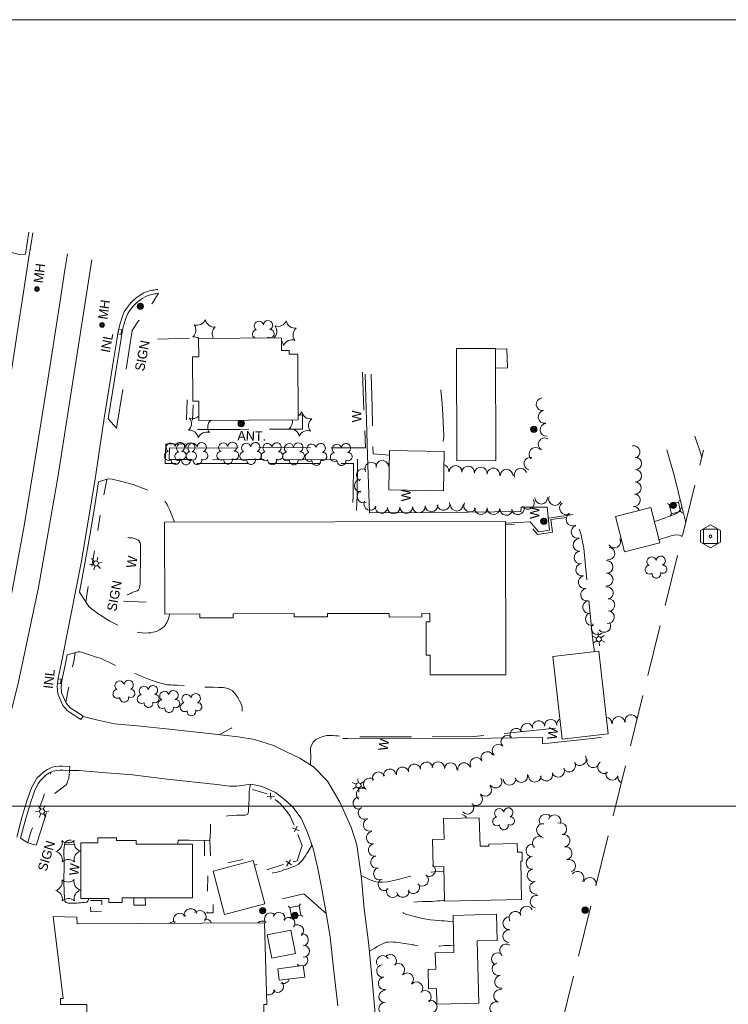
# Model space of a CAD drawing. Header units: feet. Extents: x 188217 to 190500, y 251500 to 253107.
# Tile 10 of 11: x 189518 to 189969, y 252374 to 253000. Entities that reach past the tile are written whole.
import ezdxf
from ezdxf.enums import TextEntityAlignment as Align

# ---------------------------------------------------------------- set-up
doc = ezdxf.new("R2010")
doc.units = ezdxf.units.FT
doc.header["$MEASUREMENT"] = 0
for name, pattern in [('DGN Style 3', [45.919657, 32.799755, -13.119902]), ('DGN Style 4', [52.512408, 26.239804, -13.119902, 0.0328, -13.119902]), ('DGN Style 5', [22.959828, 9.839926, -13.119902])]:
    doc.linetypes.add(name, pattern=pattern)
for name, color, linetype, lineweight in [('E_DRN_Grate', 151, 'Continuous', 0), ('E_DWY', 73, 'DGN Style 3', 0), ('E_LAND_Vegetation', 21, 'Continuous', 0), ('E_MAP_Control', 251, 'Continuous', 0), ('E_MAP_GridLines', 251, 'Continuous', 0), ('E_MAP_Limits', 21, 'DGN Style 3', 0), ('E_MISCPROP', 40, 'Continuous', 0), ('E_MISCPROP_HvyDash', 54, 'DGN Style 3', 13), ('E_MISCPROP_HvyLine', 54, 'Continuous', 13), ('E_MISCPROP_Railing', 40, 'Continuous', 0), ('E_PATH_Sidewalk', 73, 'DGN Style 5', 0), ('E_RDWY', 40, 'Continuous', 13), ('E_UTL_AboveGroundPipe', 40, 'DGN Style 4', 0)]:
    doc.layers.add(name, color=color, linetype=linetype, lineweight=lineweight)
doc.styles.add('Style-IGR_FONT_0', font='IGR_FONT_0.shx')

# ---------------------------------------------------------------- blocks, each defined once
blk = doc.blocks.new('TP')
at = {"layer": 'E_MAP_Control', "color": 161, "linetype": 'Continuous', "lineweight": 0, "flags": 128}
for points in [[(-6.41, 3.76), (-6.41, -3.63), (0.05, -7.35), (6.44, -3.69), (6.44, 3.64), (-0.08, 7.36)], [(-4.5, -4.5), (-4.5, 4.5), (4.5, 4.5), (4.5, -4.5)]]:
    blk.add_lwpolyline(points, close=True, dxfattribs=at)
at = {"layer": 'E_MAP_Control', "color": 161, "linetype": 'Continuous', "lineweight": 0}
blk.add_circle((0, 0), 0.871, dxfattribs=at)
blk = doc.blocks.new('WAL')
at = {"layer": 'E_MISCPROP_Railing', "color": 40, "linetype": 'Continuous', "lineweight": 0, "style": 'Style-IGR_FONT_0'}
blk.add_text('W', height=6, rotation=359.99993, dxfattribs=at).set_placement((-2.27, -0.34), align=Align.MIDDLE_LEFT)
blk = doc.blocks.new('WAL_5')
at = {"layer": 'E_MISCPROP_Railing', "color": 40, "linetype": 'Continuous', "lineweight": 0, "style": 'Style-IGR_FONT_0'}
blk.add_text('W', height=6, rotation=359.9999, dxfattribs=at).set_placement((-2.27, -0.34), align=Align.MIDDLE_LEFT)
blk = doc.blocks.new('WAL_6')
at = {"layer": 'E_MISCPROP_Railing', "color": 40, "linetype": 'Continuous', "lineweight": 0, "style": 'Style-IGR_FONT_0'}
blk.add_text('W', height=6, rotation=0.00002, dxfattribs=at).set_placement((-2.27, -0.34), align=Align.MIDDLE_LEFT)
blk = doc.blocks.new('LTP_1')
at = {"layer": 'E_MISCPROP', "color": 20, "linetype": 'Continuous', "lineweight": 0}
for p, q in [((-1.64, 0.07), (-4.24, 0.14)), ((-0.8, 1.43), (-2, 3.73)), ((0.9, 1.42), (2.27, 3.65)), ((-0.88, -1.42), (-2.24, -3.61)), ((0.76, -1.47), (2, -3.65)), ((1.64, -0.02), (4.16, -0.09))]:
    blk.add_line(p, q, dxfattribs=at)
blk.add_circle((0, 0), 1.64, dxfattribs=at)
blk = doc.blocks.new('SIGN_1')
at = {"layer": 'E_MISCPROP', "color": 20, "linetype": 'Continuous', "lineweight": 0, "style": 'Style-IGR_FONT_0'}
blk.add_text('SIGN', height=6, rotation=359.99993, dxfattribs=at).set_placement((-9.6, -0.01), align=Align.MIDDLE_LEFT)
blk = doc.blocks.new('INLT')
at = {"layer": 'E_MISCPROP_Railing', "color": 40, "linetype": 'Continuous', "lineweight": 0, "flags": 128}
blk.add_lwpolyline([(3, -2), (3, 0), (0, 0), (0, -2), (3, -2)], dxfattribs=at)
blk = doc.blocks.new('INL_5')
at = {"layer": 'E_MISCPROP_Railing', "color": 40, "linetype": 'Continuous', "lineweight": 0, "style": 'Style-IGR_FONT_0'}
blk.add_text('INL', height=6, rotation=359.99997, dxfattribs=at).set_placement((-5.74, -3.01))
blk = doc.blocks.new('LTP_2')
at = {"layer": 'E_MISCPROP', "color": 20, "linetype": 'Continuous', "lineweight": 0}
for p, q in [((-1.64, 0.07), (-4.24, 0.14)), ((-0.8, 1.43), (-2, 3.73)), ((0.9, 1.42), (2.27, 3.65)), ((-0.88, -1.42), (-2.24, -3.61)), ((0.76, -1.47), (2, -3.65)), ((1.64, -0.02), (4.16, -0.09))]:
    blk.add_line(p, q, dxfattribs=at)
blk.add_circle((0, 0), 1.64, dxfattribs=at)
blk = doc.blocks.new('SIGN_2')
at = {"layer": 'E_MISCPROP', "color": 20, "linetype": 'Continuous', "lineweight": 0, "style": 'Style-IGR_FONT_0'}
blk.add_text('SIGN', height=6, rotation=359.99997, dxfattribs=at).set_placement((-9.6, -0.01), align=Align.MIDDLE_LEFT)
blk = doc.blocks.new('MHO_4')
at = {"layer": 'E_DRN_Grate', "color": 20, "linetype": 'Continuous', "lineweight": 0}
for centre, radius in [((0.06, 0.01), 1.5), ((0.07, 0.01), 1.22), ((0.06, 0), 0.968), ((0.03, -0.01), 0.605)]:
    blk.add_circle(centre, radius, dxfattribs=at)
blk = doc.blocks.new('MHT_4')
at = {"layer": 'E_DRN_Grate', "color": 20, "linetype": 'Continuous', "lineweight": 0, "style": 'Style-IGR_FONT_0'}
blk.add_text('MH', height=6, rotation=359.99987, dxfattribs=at).set_placement((-0.08, -3.13), align=Align.CENTER)
blk = doc.blocks.new('MHO_5')
at = {"layer": 'E_DRN_Grate', "color": 20, "linetype": 'Continuous', "lineweight": 0}
for centre, radius in [((0.06, 0.01), 1.5), ((0.07, 0.01), 1.22), ((0.06, 0), 0.968), ((0.03, -0.01), 0.605)]:
    blk.add_circle(centre, radius, dxfattribs=at)
blk = doc.blocks.new('MHT_5')
at = {"layer": 'E_DRN_Grate', "color": 20, "linetype": 'Continuous', "lineweight": 0, "style": 'Style-IGR_FONT_0'}
blk.add_text('MH', height=6, rotation=0.00007, dxfattribs=at).set_placement((-0.08, -3.13), align=Align.CENTER)
blk = doc.blocks.new('INL_6')
at = {"layer": 'E_MISCPROP_Railing', "color": 40, "linetype": 'Continuous', "lineweight": 0, "style": 'Style-IGR_FONT_0'}
blk.add_text('INL', height=6, rotation=0.00004, dxfattribs=at).set_placement((-5.74, -3.01))
blk = doc.blocks.new('POLE_1')
at = {"layer": 'E_MISCPROP', "color": 20, "linetype": 'Continuous', "lineweight": 0}
for centre, radius in [((-0.01, 0.02), 2.02), ((-0.01, 0.03), 1.52), ((0, -0.01), 1.01), ((0, 0), 0.502)]:
    blk.add_circle(centre, radius, dxfattribs=at)
blk = doc.blocks.new('PED')
at = {"layer": 'E_UTL_AboveGroundPipe', "color": 101, "linetype": 'Continuous', "lineweight": 13}
for p, q in [((-3.12, 2.9), (-4.17, 3.96)), ((2.88, 2.9), (3.94, 3.96)), ((-4.18, -4.16), (-3.12, -3.1)), ((3.94, -4.16), (2.89, -3.1))]:
    blk.add_line(p, q, dxfattribs=at)
at = {"layer": 'E_UTL_AboveGroundPipe', "color": 101, "linetype": 'Continuous', "lineweight": 13, "flags": 128}
blk.add_lwpolyline([(-3.12, -3.1), (2.89, -3.1), (2.88, 2.9), (-3.12, 2.9)], close=True, dxfattribs=at)
blk = doc.blocks.new('POLE_2')
at = {"layer": 'E_MISCPROP', "color": 20, "linetype": 'Continuous', "lineweight": 0}
for centre, radius in [((-0.01, 0.02), 2.02), ((-0.01, 0.03), 1.52), ((0, -0.01), 1.01), ((0, 0), 0.502)]:
    blk.add_circle(centre, radius, dxfattribs=at)
blk = doc.blocks.new('LTP_3')
at = {"layer": 'E_MISCPROP', "color": 20, "linetype": 'Continuous', "lineweight": 0}
for p, q in [((-1.64, 0.07), (-4.24, 0.14)), ((-0.8, 1.43), (-2, 3.73)), ((0.9, 1.42), (2.27, 3.65)), ((-0.88, -1.42), (-2.24, -3.61)), ((0.76, -1.47), (2, -3.65)), ((1.64, -0.02), (4.16, -0.09))]:
    blk.add_line(p, q, dxfattribs=at)
blk.add_circle((0, 0), 1.64, dxfattribs=at)
blk = doc.blocks.new('POLE_3')
at = {"layer": 'E_MISCPROP', "color": 20, "linetype": 'Continuous', "lineweight": 0}
for centre, radius in [((-0.01, 0.02), 2.02), ((-0.01, 0.03), 1.52), ((0, -0.01), 1.01), ((0, 0), 0.502)]:
    blk.add_circle(centre, radius, dxfattribs=at)
blk = doc.blocks.new('ANT')
at = {"layer": 'E_MISCPROP', "color": 20, "linetype": 'Continuous', "lineweight": 0, "style": 'Style-IGR_FONT_0'}
blk.add_text('ANT.', height=6, rotation=359.99988, dxfattribs=at).set_placement((0.55, 2.61), align=Align.MIDDLE_LEFT)
blk = doc.blocks.new('POLE_4')
at = {"layer": 'E_MISCPROP', "color": 20, "linetype": 'Continuous', "lineweight": 0}
for centre, radius in [((-0.01, 0.02), 2.02), ((-0.01, 0.03), 1.52), ((0, -0.01), 1.01), ((0, 0), 0.502)]:
    blk.add_circle(centre, radius, dxfattribs=at)
blk = doc.blocks.new('PINEL')
at = {"layer": 'E_LAND_Vegetation', "color": 93, "linetype": 'Continuous', "lineweight": 0}
for centre, start, end in [((-8.14, 7.32), 275.21128, 0.97619), ((2.26, 10.71), 215.21128, 300.97619), ((-10.4, -3.39), 335.21128, 60.97619), ((10.41, 3.41), 155.21129, 240.9762), ((-2.25, -10.7), 35.21129, 120.9762), ((8.15, -7.3), 95.21129, 180.9762)]:
    blk.add_arc(centre, 5.72, start, end, dxfattribs=at)
blk = doc.blocks.new('TREE_1')
at = {"layer": 'E_LAND_Vegetation', "color": 93, "linetype": 'Continuous', "lineweight": 0}
for centre, radius, start, end in [((-1.47, 4.28), 2.78, 1.39453, 209.16753), ((-4.47, 0.2), 2.78, 78.07155, 279.08259), ((3.57, 2.42), 2.97, 278.42364, 139.65753), ((-2.01, -4.2), 2.61, 140.77969, 358.7123), ((3.46, -3.43), 2.97, 196.07446, 79.04773)]:
    blk.add_arc(centre, radius, start, end, dxfattribs=at)

msp = doc.modelspace()

# ---------------------------------------------------------------- linework, layer by layer
at = {"layer": 'E_DWY', "color": 51, "linetype": 'DGN Style 3', "lineweight": 0, "flags": 128}
for points in [[(189521.96, 252850.89), (189517.69, 252850.78), (189516.41, 252851.08), (189514.61, 252851.56), (189512.18, 252852.35), (189510.51, 252852.95), (189508.91, 252853.65), (189507.25, 252854.31), (189505.75, 252855), (189504.24, 252855.68), (189502.89, 252856.26), (189500.75, 252857.39), (189499.33, 252858.21), (189498.28, 252859.02), (189497.49, 252859.53), (189497.4, 252859.57), (189496.83, 252860.03), (189495.93, 252861), (189495.37, 252861.92), (189494.96, 252862.93), (189494.64, 252864.04), (189494.46, 252864.89), (189494.35, 252865.79), (189494.34, 252865.99)], [(189574.57, 252746.27), (189579.9, 252740.41), (189584, 252765.35), (189589.79, 252802.38), (189590.21, 252802.98), (189591.18, 252804.36), (189592.24, 252805.92), (189593.35, 252807.64), (189594.61, 252809.4), (189595.83, 252811.04), (189596.72, 252812.12), (189597.85, 252813.63), (189598.98, 252815.25), (189600.07, 252816.85), (189600.99, 252818.01), (189602.95, 252820.1), (189606.53, 252826.06)], [(189624.57, 252727.66), (189665.4, 252727.92), (189710.33, 252727.85), (189738.28, 252727.76), (189736.3, 252775.92)], [(189742.01, 252774.56), (189742.57, 252753.96), (189743.15, 252723.91), (189753.53, 252723.24)], [(189786.3, 252764.62), (189787.08, 252755.78), (189787.55, 252748.73), (189788.2, 252735.51), (189786.79, 252725.5)], [(189695.41, 252748.47), (189698.25, 252748.69), (189698.25, 252739.69), (189658.58, 252739.55), (189628.38, 252739.51), (189628.35, 252745.4), (189624.43, 252745.38), (189624.85, 252758.22)], [(189624.63, 252730.05), (189611.2, 252730.39), (189610.96, 252717.86), (189635.18, 252717.75), (189663.5, 252717.87), (189692.36, 252717.78), (189730.73, 252717.92), (189730.45, 252697.57), (189729.8, 252680.82)], [(189624.57, 252727.56), (189613.65, 252727.83), (189613.51, 252720.35), (189635.18, 252720.25), (189663.5, 252720.37), (189692.36, 252720.28), (189733.26, 252720.43), (189732.95, 252697.5), (189732.3, 252680.83)], [(189568.51, 252706.24), (189574.55, 252708.09), (189577.09, 252707.86), (189582.5, 252706.57), (189590.51, 252704.44), (189602.3, 252700.01), (189605.52, 252698.81), (189606.91, 252698.04), (189607.79, 252697.35), (189609.31, 252695.96), (189609.89, 252695.2), (189612.21, 252691.68), (189612.67, 252690.8), (189613.3, 252689.54), (189613.89, 252688.09), (189614.97, 252685.38), (189616.83, 252680.55)], [(189939.59, 252690.57), (189939.32, 252689.94), (189938.58, 252688.69), (189937.61, 252687.42), (189936.35, 252686.23), (189935.16, 252685.57), (189933.14, 252684.82), (189931.33, 252684.12), (189929.11, 252683.25), (189927, 252682.61), (189924.49, 252681.69), (189922.02, 252680.97)], [(189884.04, 252598.21), (189883.1, 252603.82), (189882.58, 252609.38), (189879.49, 252638.15), (189877.23, 252663.97), (189875.97, 252670.17), (189875.41, 252672.4), (189874.54, 252674.95), (189873.9, 252676.85), (189873.46, 252678.13), (189873.02, 252679.39), (189872.53, 252680.53), (189872.12, 252681.29), (189871.71, 252682.2), (189870.87, 252684.12), (189856.12, 252682.22), (189857.26, 252674.1), (189847.7, 252672.8), (189842.32, 252679.39), (189827.27, 252678.94)], [(189939.8, 252671.43), (189939.15, 252671.77), (189937.81, 252672.3), (189936.22, 252672.43), (189934.57, 252672.2), (189932.84, 252671.85), (189931.3, 252671.5), (189929.62, 252670.9), (189927.84, 252670.28), (189926.44, 252669.86), (189925.05, 252669.28)], [(189556.34, 252636.06), (189562.41, 252626.97), (189564.11, 252625.53), (189566.28, 252623.72), (189568.07, 252622.53), (189570.06, 252621.2), (189572.38, 252619.7), (189575.6, 252617.69), (189580.92, 252615.03), (189586.22, 252612.72), (189589.23, 252611.68), (189591.62, 252610.92), (189594.09, 252610.44), (189596.33, 252610.11), (189598.1, 252610.02), (189600, 252610.13), (189601.73, 252610.26), (189603.31, 252610.58), (189605.26, 252611.07), (189607.27, 252612.05), (189608.99, 252613.23), (189610.36, 252614.47), (189610.82, 252615.02), (189611.93, 252616.83), (189612.8, 252618.72), (189613.15, 252619.85), (189613.62, 252621.67), (189613.73, 252622.15)], [(189548.49, 252596.16), (189555.58, 252598.21), (189556.59, 252598.11), (189557.58, 252597.88), (189559.55, 252597.23), (189561.44, 252596.54), (189563.95, 252595.73), (189566.28, 252595.03), (189568.08, 252594.47), (189570.19, 252593.77), (189572.53, 252592.68), (189574.58, 252591.69), (189578.04, 252589.96), (189580.11, 252589.12), (189582.83, 252587.72), (189585.97, 252586.45), (189589.3, 252585.26), (189592.38, 252584.06), (189596.11, 252582.47), (189600.32, 252580.71), (189603.79, 252579.38), (189606.42, 252578.57), (189609.83, 252577.72), (189612.28, 252577.21), (189614.79, 252577.05), (189615.87, 252577.01), (189618.51, 252576.84), (189623.22, 252576.7), (189626.56, 252576.51), (189630.33, 252576.07), (189634.59, 252575.63), (189637.85, 252575.6), (189641.55, 252575.64), (189644.95, 252575.53), (189647.71, 252575.39), (189651.01, 252574.72), (189653.52, 252573.44), (189655.62, 252571.12), (189657.03, 252569.11), (189658.23, 252567.01), (189659.27, 252564.95), (189659.77, 252563.15), (189659.92, 252561.44), (189659.71, 252559.27), (189659.27, 252556.91), (189658.88, 252555.81), (189658.41, 252554.9), (189657.77, 252553.75), (189657.1, 252552.81), (189656.53, 252552.14), (189655.8, 252551.38), (189655.21, 252550.91), (189654.29, 252550.35), (189653.09, 252549.68), (189652.4, 252549.27), (189645.29, 252545.42)], [(189703.38, 252526.12), (189703.63, 252532.49), (189703.42, 252534.76), (189703.42, 252537.1), (189704.06, 252539.19), (189704.97, 252540.62), (189706.78, 252542.33), (189709.07, 252543.45), (189711.17, 252544.35), (189713.67, 252544.89), (189715.53, 252544.92), (189717.57, 252544.83), (189719.21, 252544.67), (189720.6, 252544.65), (189722.09, 252544.52), (189724.15, 252544.42), (189725.75, 252544.23), (189727.15, 252544.16), (189728.89, 252544.02), (189730.92, 252544.05), (189732.64, 252544.13), (189734.87, 252544.11), (189736.16, 252544.12), (189779.98, 252544.15), (189807.12, 252544.25), (189862.65, 252549.92)], [(189518.83, 252479.69), (189523.59, 252476.75), (189528.9, 252475.21), (189531.84, 252484.3), (189535.6, 252496.44), (189540.8, 252508.31), (189547.9, 252513.6), (189548.28, 252514.17), (189548.76, 252515.42), (189549.06, 252516.24), (189549.39, 252517.19), (189549.49, 252517.76), (189549.69, 252518.73), (189549.8, 252519.28), (189549.94, 252522.62)], [(189665.25, 252513.88), (189664.71, 252511.76), (189664.39, 252509.25), (189664.37, 252507.06), (189664.25, 252504.27), (189664.13, 252501.73), (189663.89, 252499), (189663.8, 252497.11), (189663.72, 252495.6), (189663.18, 252494.7), (189661.76, 252494.3), (189659.11, 252494.29), (189656.36, 252494.29), (189653.62, 252494.04), (189650.75, 252493.74), (189648.16, 252493.42), (189645.11, 252492.94), (189642.72, 252492.34), (189641.23, 252491.88), (189639.95, 252491.27), (189639.72, 252490.76), (189639.68, 252489.42), (189639.74, 252487.59), (189639.78, 252485.28), (189639.71, 252482.99), (189639.55, 252481.44), (189639.31, 252478.23), (189626.1, 252478.39), (189619.14, 252478.31), (189618.94, 252475.78)], [(189704.3, 252475.3), (189701.78, 252471.2), (189701.01, 252469.89), (189700.03, 252468.31), (189699.1, 252466.91), (189698.13, 252465.69), (189697.1, 252464.56), (189695.64, 252463.22), (189693.36, 252461.91), (189690.84, 252460.94), (189688.85, 252460.15), (189686.75, 252459.63), (189685.14, 252458.92), (189683.51, 252458.38), (189681.25, 252457.91), (189679.41, 252457.51), (189677.36, 252457.04), (189675.16, 252456.53), (189673.63, 252456.17), (189671.22, 252455.56), (189669.71, 252455.06)], [(189735.59, 252455.67), (189738.2, 252454.6), (189739.8, 252453.77), (189742.27, 252452.74), (189744.91, 252451.93), (189747.36, 252451.6), (189749.37, 252451.61), (189752.19, 252451.84), (189754.5, 252452.35), (189757.26, 252452.95), (189759.98, 252453.67), (189762.82, 252454.48), (189780.31, 252458.08), (189782.05, 252458.24), (189785.33, 252458.4), (189788.16, 252458.64)], [(189713.21, 252431.79), (189710.23, 252434.21), (189707.56, 252436.83), (189704.14, 252439.81), (189701.97, 252441.76), (189699.11, 252444.3), (189690.75, 252442.37), (189681.8, 252440.17), (189674.17, 252438.24)], [(189794.06, 252426.72), (189790.54, 252426.83), (189788.46, 252427), (189786.62, 252427.04), (189784.59, 252427.28), (189782.14, 252427.51), (189779.75, 252427.71), (189776.99, 252428.08), (189772.72, 252429.07), (189768.68, 252430.02), (189765.73, 252430.8), (189764.3, 252431.21), (189762.42, 252431.98), (189761.21, 252433.14), (189760.67, 252434.73), (189760.89, 252436.08), (189762.06, 252437.34), (189764.03, 252438.31), (189765.86, 252438.62), (189768.33, 252438.79), (189771.43, 252439.09), (189774.57, 252439.28), (189777.36, 252439.37), (189780.7, 252439.45), (189784.02, 252439.74), (189785.72, 252439.87), (189787.58, 252439.96), (189788.6, 252440)], [(189740.74, 252407.81), (189744.25, 252409.7), (189745.79, 252410.72), (189748.2, 252412.09), (189750.09, 252412.97), (189751.6, 252413.44), (189752.77, 252413.57), (189754.6, 252413.68), (189756.2, 252413.58), (189757.58, 252413.45), (189759.02, 252413.3), (189760.67, 252413.12), (189762.83, 252412.73), (189764.54, 252412.46), (189765.94, 252412.24), (189767.85, 252411.9), (189768.7, 252411.76), (189769.04, 252411.75), (189770.27, 252411.47), (189772.46, 252410.98), (189774.73, 252410.61), (189776.26, 252410.51), (189777.95, 252410.46), (189779.23, 252410.55), (189780.34, 252410.63), (189781.68, 252410.67), (189783.29, 252410.8), (189785.32, 252410.97), (189786.8, 252411.16), (189788.58, 252411.31), (189790.52, 252411.38), (189792.62, 252411.49), (189794.44, 252411.66)]]:
    msp.add_lwpolyline(points, dxfattribs=at)
at = {"layer": 'E_LAND_Vegetation', "color": 93, "linetype": 'Continuous', "lineweight": 0}
for centre, radius, start, end in [((189631.18, 252811.49), 5.72, 251.04119, 336.8061), ((189642.06, 252810.33), 5.72, 191.04119, 276.8061), ((189624.74, 252802.65), 5.72, 311.04118, 36.80609), ((189646.5, 252800.33), 5.72, 131.04119, 210.61482), ((189670.5, 252805.28), 2.97, 14.25352, 235.4874), ((189676.33, 252805.77), 2.97, 291.90433, 174.8776), ((189677.65, 252800.4), 2.61, 236.60957, 94.54218), ((189676.17, 252801.87), 5.72, 311.97748, 36.80609), ((189682.61, 252810.72), 5.72, 251.04119, 336.8061), ((189693.49, 252809.56), 5.72, 191.04119, 276.8061), ((189697.92, 252799.56), 5.72, 131.04119, 216.8061), ((189629.18, 252792.65), 5.72, 55.5749, 96.80609), ((189669.16, 252800.08), 2.78, 97.22441, 245.2327), ((189669.16, 252800.08), 2.78, 295.36987, 304.9974), ((189673.52, 252797.51), 2.78, 173.90142, 178.69488), ((189673.52, 252797.51), 2.78, 1.90769, 14.91247), ((189680.6, 252791.87), 5.72, 11.04118, 42.02528), ((189691.48, 252790.72), 5.72, 71.04118, 156.80609), ((189851, 252755.49), 4.08, 97.47851, 277.46319), ((189621.85, 252743.25), 5.72, 311.04118, 36.80609), ((189628.29, 252752.09), 5.72, 251.04119, 314.76071), ((189692.5, 252753.04), 5.72, 300.49786, 336.8061), ((189703.38, 252751.89), 5.72, 191.04119, 276.8061), ((189852.21, 252747.5), 4.08, 99.24167, 279.22635), ((189643.61, 252740.93), 5.72, 131.04119, 216.8061), ((189639.17, 252750.94), 5.72, 259.84531, 276.8061), ((189686.06, 252744.2), 5.72, 311.04118, 13.98504), ((189707.82, 252741.88), 5.72, 131.04119, 216.8061), ((189853.42, 252739.29), 4.08, 95.55473, 275.53941), ((189626.29, 252733.25), 5.72, 11.04118, 96.80609), ((189637.17, 252732.09), 5.72, 71.04118, 156.80609), ((189690.5, 252734.2), 5.72, 11.04118, 96.80609), ((189701.38, 252733.04), 5.72, 71.04118, 156.80609), ((189852.23, 252730.08), 4.08, 60.39444, 240.37912), ((189846.4, 252723.88), 4.08, 48.5881, 228.57278), ((189908.98, 252725.21), 3.93, 281.41055, 101.39522), ((189843.24, 252717.69), 4.08, 76.69382, 256.6785), ((189910.02, 252717.81), 3.93, 271.18662, 91.1713), ((189741.89, 252714.58), 4.03, 29.10494, 209.08961), ((189748.99, 252715.75), 4.03, 6.19008, 186.17476), ((189756.92, 252716.4), 4.03, 149.47029, 183.66854), ((189787.23, 252713.25), 4.08, 353.06499, 77.6421), ((189795.58, 252712.42), 4.08, 359.4673, 179.45198), ((189803.56, 252712.02), 4.08, 355.06714, 175.05181), ((189811.71, 252711.49), 4.08, 355.37075, 175.35543), ((189736.56, 252710.46), 4.03, 61.8846, 241.86927), ((189819.64, 252710.81), 4.08, 350.59473, 170.57941), ((189828.06, 252710.01), 4.08, 359.13542, 179.12009), ((189836.95, 252710.61), 4.08, 21.78802, 201.77269), ((189909.98, 252710), 3.93, 270.0621, 90.04678), ((189735.24, 252703.66), 4.03, 90.04257, 270.02724), ((189909.69, 252702.26), 3.93, 267.16577, 87.15044), ((189736.96, 252696.85), 4.03, 115.53594, 295.52062), ((189858.82, 252695.27), 4.03, 158.20625, 338.19093), ((189909.16, 252694.52), 3.93, 264.37589, 84.36057), ((189741.34, 252692.14), 4.03, 155.28172, 335.26639), ((189748.44, 252690.21), 4.03, 172.84235, 352.82703), ((189764.23, 252690.14), 4.03, 181.14045, 1.12513), ((189772.23, 252690.46), 4.03, 182.46605, 2.45073), ((189780.2, 252691.24), 4.03, 183.44852, 3.4332), ((189787.89, 252692.16), 4.03, 191.84161, 11.82629), ((189796.3, 252691.66), 4.03, 181.26371, 1.24838), ((189804.77, 252691.05), 4.03, 152.15142, 332.1361), ((189835.2, 252689.44), 4.03, 190.64011, 10.62479), ((189841.54, 252692.76), 4.03, 214.29569, 34.28037), ((189850.02, 252696.11), 4.03, 181.91951, 1.90418), ((189865.75, 252689.48), 4.03, 126.81843, 306.80311), ((189908.66, 252686.62), 3.93, 20.9643, 86.03986), ((189756.19, 252689.98), 4.03, 180.94946, 0.93413), ((189811.65, 252689.5), 4.03, 177.07295, 357.05762), ((189819.68, 252689.44), 4.03, 177.55274, 357.53742), ((189827.85, 252688.9), 4.03, 173.95499, 353.93967), ((189869.97, 252682.22), 4.03, 116.75556, 296.74024), ((189873.19, 252674.42), 4.03, 105.78982, 285.77449), ((189874.49, 252666.04), 4.03, 93.6205, 273.60517), ((189896.55, 252668.22), 4.03, 209.6896, 29.67428), ((189903.19, 252671.91), 4.03, 221.6005, 241.98672), ((189875.08, 252658.07), 4.03, 95.15568, 275.14036), ((189892.8, 252660.62), 4.03, 262.66998, 82.65465), ((189876.15, 252650.31), 4.03, 101.00326, 280.98793), ((189891.69, 252652.07), 4.03, 269.86003, 89.84471), ((189877.69, 252642.41), 4.03, 101.22489, 281.20957), ((189891.75, 252644.02), 4.03, 269.76893, 89.75361), ((189879.19, 252634.41), 4.03, 99.03479, 279.01947), ((189891.92, 252635.57), 4.03, 280.63981, 100.62448), ((189880.54, 252626.52), 4.03, 100.22344, 280.20811), ((189892.81, 252627.9), 4.03, 271.98206, 91.96673), ((189882.25, 252618.96), 4.03, 107.84166, 287.82634), ((189892.54, 252620.15), 4.03, 264.15439, 84.13907), ((189885.91, 252612.97), 4.03, 134.65209, 314.63676), ((189890.2, 252614.52), 4.03, 215.34512, 35.3298), ((189841.09, 252548.62), 3.97, 20.39749, 200.38217), ((189848.44, 252550.36), 3.97, 10.55604, 190.54072), ((189856.11, 252551.16), 3.97, 4.5619, 184.54657), ((189863.95, 252551.83), 3.97, 119.06492, 182.74725), ((189891.07, 252552.5), 4.03, 1.48503, 84.04641), ((189899.31, 252552.9), 4.03, 6.75463, 186.73931), ((189907.39, 252554.08), 4.03, 21.1935, 189.26377), ((189834.21, 252545.52), 3.97, 30.56397, 210.54865), ((189828.42, 252540.98), 3.97, 45.81925, 225.80393), ((189815.73, 252530.68), 3.97, 28.11602, 208.1007), ((189822.88, 252535.29), 3.97, 45.71099, 225.69567), ((189777.09, 252524.1), 3.97, 7.20079, 187.18546), ((189784.61, 252524.24), 3.97, 356.29908, 176.28376), ((189792.48, 252523.64), 3.97, 355.13859, 175.12327), ((189800.98, 252523.61), 3.97, 13.03526, 193.01993), ((189808.79, 252526.89), 3.97, 28.97842, 208.9631), ((189867.89, 252525.76), 4.03, 208.61521, 28.59988), ((189874.74, 252529.83), 4.03, 211.17182, 31.1565), ((189883.15, 252528.53), 4.03, 165.05353, 345.03821), ((189890, 252524.75), 4.03, 126.01466, 305.99934), ((189746.64, 252517.75), 3.97, 22.5297, 202.51438), ((189753.77, 252519.64), 3.97, 7.86193, 187.84661), ((189761.85, 252520.92), 3.97, 15.10637, 195.09105), ((189769.5, 252522.77), 3.97, 13.38136, 193.36604), ((189853.34, 252520.02), 4.03, 196.63583, 16.62051), ((189860.88, 252522.47), 4.03, 200.23354, 20.21822), ((189895.17, 252520.58), 4.03, 162.52616, 342.51084), ((189741.04, 252513.89), 3.97, 50.49898, 230.48366), ((189820.99, 252515.57), 4.03, 213.92697, 33.91165), ((189829.93, 252517.37), 4.03, 183.04457, 3.02924), ((189837.37, 252519.05), 4.03, 194.78388, 14.76856), ((189846.03, 252519.34), 4.03, 177.75492, 357.7396), ((189902.78, 252518.46), 4.03, 167.00152, 244.97143), ((189736.42, 252507.6), 3.97, 54.18441, 234.16909), ((189814.48, 252510.34), 4.03, 222.53221, 42.51688), ((189734.4, 252501.91), 3.97, 98.3889, 278.37358), ((189808.65, 252504.45), 4.03, 228.47195, 48.45663), ((189737.67, 252495.62), 3.97, 118.66497, 298.64965), ((189803.15, 252498.94), 4.03, 221.14486, 41.12954), ((189740.89, 252488.03), 3.97, 109.95044, 289.93512), ((189799.03, 252490.64), 4.03, 27.12517, 78.32837), ((189852.87, 252490.85), 4.05, 38.00792, 217.9926), ((189858.47, 252490.38), 4.05, 340.22315, 160.20783), ((189742.82, 252479.96), 3.97, 99.5897, 279.57437), ((189851.15, 252484.81), 4.05, 81.77564, 261.76031), ((189862.21, 252485.39), 4.05, 293.7226, 113.70728), ((189848.5, 252476.6), 4.05, 46.67893, 226.66361), ((189864.25, 252478.08), 4.05, 280.63407, 100.61874), ((189744.1, 252472.15), 3.97, 100.13059, 280.11527), ((189844.44, 252471.75), 4.05, 86.75669, 266.74136), ((189865.66, 252470.09), 4.05, 281.09189, 101.07657), ((189745.6, 252464.42), 3.97, 101.9038, 281.88848), ((189844.53, 252463.89), 4.05, 93.01812, 273.0028), ((189867.87, 252461.99), 4.05, 289.55669, 109.54137), ((189747.46, 252457.02), 3.97, 110.10168, 290.08636), ((189778.8, 252459.32), 3.97, 236.19958, 32.28447), ((189783.04, 252465.91), 3.97, 239.01907, 245.33593), ((189778.8, 252459.32), 3.97, 49.38574, 56.18425), ((189845.22, 252455.98), 4.05, 97.26131, 277.24599), ((189873.14, 252454.55), 4.05, 323.45694, 143.44162), ((189750.34, 252450.3), 3.97, 127.12996, 307.11464), ((189774.33, 252453.16), 3.97, 227.54448, 47.52916), ((189880.97, 252450.64), 4.05, 342.47838, 162.46306), ((189755.62, 252445.95), 3.97, 152.27983, 332.26451), ((189762.05, 252445.95), 3.97, 191.66564, 11.65032), ((189768.7, 252448.36), 3.97, 214.09675, 34.08143), ((189846.77, 252448.1), 4.05, 98.72218, 278.70686), ((189847.11, 252439.29), 4.05, 77.46554, 257.45022), ((189627.06, 252430.75), 4.12, 12.88078, 192.86546), ((189632.91, 252429.58), 4.12, 318.44175, 138.42643), ((189840.78, 252432.28), 4.05, 26.57271, 206.55739), ((189620.24, 252427.79), 4.12, 32.17957, 212.16425), ((189636.49, 252424.14), 4.12, 21.05287, 97.25277), ((189677.87, 252428.25), 3.85, 39.51302, 219.4977), ((189683.23, 252428.64), 3.85, 340.26409, 160.24876), ((189689.58, 252425.34), 3.85, 325.59428, 145.57896), ((189829.79, 252425.59), 4.05, 90.17599, 270.16067), ((189833.61, 252429.06), 4.05, 32.89351, 212.87819), ((189616.56, 252422.55), 4.12, 76.29306, 134.94332), ((189672.59, 252423.13), 3.85, 48.85847, 136.23604), ((189695.09, 252420.77), 3.85, 310.43178, 130.41646), ((189829.76, 252417.38), 4.05, 86.95426, 266.93894), ((189698.14, 252414.96), 3.85, 281.32694, 101.31162), ((189698.79, 252407.81), 3.85, 267.09244, 87.07712), ((189827.76, 252408.34), 4.05, 52.88536, 232.87004), ((189697.73, 252402.02), 3.85, 285.78895, 41.21112), ((189749.32, 252401.01), 4.01, 33.41741, 213.40209), ((189754.01, 252401.62), 4.01, 316.63625, 136.62093), ((189822.55, 252402.69), 4.05, 62.81831, 242.80299), ((189697.73, 252402.02), 3.85, 221.22644, 250.53321), ((189691.83, 252397.43), 3.85, 12.73017, 34.63732), ((189749.4, 252395.21), 4.01, 97.14737, 277.13205), ((189759.21, 252395.9), 4.01, 309.05669, 129.04137), ((189822.9, 252396.36), 4.05, 104.7264, 284.71108), ((189685.99, 252391.01), 3.85, 247.00281, 346.46641), ((189750.5, 252387.32), 4.01, 98.45818, 278.44285), ((189764.81, 252389.95), 4.01, 313.4348, 133.41948), ((189824.56, 252388.27), 4.05, 100.21317, 280.19785), ((189682.29, 252385.39), 3.85, 223.65745, 43.64213), ((189770.72, 252384.26), 4.01, 318.65581, 138.64049), ((189823.9, 252379.39), 4.05, 75.03922, 255.02389), ((189676.74, 252383.82), 3.85, 250.1233, 353.49016), ((189750.78, 252378.97), 4.01, 89.3411, 269.32578), ((189776.07, 252378.75), 4.01, 309.70562, 129.6903), ((189750.84, 252371.25), 4.01, 97.43056, 277.41524), ((189779.79, 252372.45), 4.01, 291.72055, 111.70523), ((189821.4, 252371.67), 4.05, 74.43879, 254.42346)]:
    msp.add_arc(centre, radius, start, end, dxfattribs=at)
at = {"layer": 'E_MAP_GridLines', "color": 161, "linetype": 'Continuous', "lineweight": 0}
for p, q in [((188500, 253000), (190500, 253000)), ((188500, 252500), (190500, 252500))]:
    msp.add_line(p, q, dxfattribs=at)
at = {"layer": 'E_MAP_Limits', "color": 73, "linetype": 'DGN Style 3', "lineweight": 0, "flags": 128}
msp.add_lwpolyline([(189741.61, 251869.74), (189953.38, 252726.37)], dxfattribs=at)
at = {"layer": 'E_MISCPROP', "color": 20, "linetype": 'Continuous', "lineweight": 0}
for p, q in [((189626.32, 252797.44), (189606.03, 252796.96)), ((189598.75, 252629.77), (189584.37, 252630.27)), ((189553.6, 252475.35), (189546.62, 252475.54))]:
    msp.add_line(p, q, dxfattribs=at)
at = {"layer": 'E_MISCPROP_HvyDash', "color": 241, "linetype": 'DGN Style 3', "lineweight": 13, "flags": 128}
for points in [[(189821.04, 252778.42), (189828.58, 252778.56), (189828.29, 252790.78), (189821, 252790.52)], [(189590.84, 252441.72), (189590.95, 252436.97), (189598.35, 252436.95), (189598.18, 252441.72)]]:
    msp.add_lwpolyline(points, dxfattribs=at)
at = {"layer": 'E_MISCPROP_HvyLine', "color": 241, "linetype": 'Continuous', "lineweight": 13, "flags": 128}
for points in [[(189632.34, 252745.27), (189695.42, 252745.6), (189695.2, 252787.31), (189689.72, 252787.28), (189689.71, 252789.74), (189684.89, 252789.71), (189684.84, 252797.64), (189632.17, 252797.37), (189632.23, 252785.71), (189628.33, 252785.69), (189628.48, 252757.49), (189632.27, 252757.51)], [(189796.22, 252790.99), (189796.43, 252719.62), (189821.21, 252719.69), (189821, 252791.06)], [(189753.58, 252726.05), (189788.24, 252725.48), (189787.82, 252700.56), (189753.17, 252701.13)], [(189903.04, 252661.64), (189925.52, 252667.46), (189919.7, 252689.94), (189897.22, 252684.12)], [(189610.49, 252680.53), (189827.26, 252681.06), (189827.5, 252583.56), (189779.45, 252583.44), (189779.42, 252596.02), (189776.93, 252596.02), (189776.88, 252617.11), (189779.27, 252617.12), (189779.26, 252622.59), (189774.21, 252622.58), (189774.22, 252620.26), (189753.29, 252620.21), (189753.29, 252622.5), (189714.08, 252622.4), (189714.09, 252620.37), (189692.85, 252620.31), (189692.84, 252622.4), (189654.15, 252622.31), (189654.15, 252619.81), (189632.91, 252619.76), (189632.9, 252622.2), (189610.63, 252622.14)], [(189857.41, 252595.12), (189863.5, 252542.56), (189892.71, 252545.95), (189886.62, 252598.5)], [(189788.61, 252439.57), (189837.6, 252440.73), (189837.02, 252464.98), (189838.05, 252465.01), (189837.91, 252470.79), (189834.99, 252470.72), (189834.86, 252476.19), (189816.78, 252475.76), (189816.81, 252474.65), (189811.14, 252474.52), (189810.71, 252492.67), (189788, 252492.14), (189788.31, 252478.98), (189781, 252478.8), (189781.41, 252461.42), (189788.09, 252461.58)], [(189592.41, 252475.8), (189628.18, 252475.78), (189628.16, 252441.7), (189583.59, 252441.73), (189583.59, 252438.72), (189575.1, 252438.73), (189575.11, 252441.35), (189557.22, 252441.36), (189557.25, 252476.75), (189568.1, 252476.74), (189568.1, 252479.94), (189579.9, 252479.93), (189579.9, 252478.11), (189592.41, 252478.1)], [(189641.32, 252458.71), (189666.95, 252465.5), (189674.23, 252438), (189648.6, 252431.21)], [(189560.72, 252344.36), (189626.23, 252344.25), (189626.4, 252338.61), (189643.95, 252339), (189643.61, 252344.28), (189674.09, 252344.64), (189673.67, 252373.83), (189675.61, 252373.96), (189674.14, 252425.82), (189554.86, 252425.11), (189554.69, 252429.49), (189539.64, 252429.76), (189546.04, 252377.78), (189544.28, 252377.76), (189544.19, 252373.88), (189561.14, 252373.79)], [(189793.96, 252430.53), (189821.64, 252431.23), (189822.06, 252414.6), (189809.43, 252414.28), (189810.44, 252374.74), (189783.68, 252374.06), (189783.42, 252384.05), (189778.37, 252383.92), (189778.06, 252396.21), (189782.94, 252396.33), (189782.67, 252406.76), (189794.56, 252407.06)], [(189675.7, 252418.14), (189678.66, 252403.25), (189693.84, 252406.26), (189690.88, 252421.15)], [(189682.53, 252396.64), (189698.73, 252398.67), (189699.65, 252391.35), (189683.44, 252389.32)]]:
    msp.add_lwpolyline(points, close=True, dxfattribs=at)
at = {"layer": 'E_MISCPROP_Railing', "color": 40, "linetype": 'Continuous', "lineweight": 0}
for p, q in [((189675.74, 252506.16), (189680.5, 252506.38)), ((189677.81, 252508.51), (189678.03, 252504.43)), ((189691.87, 252486.26), (189696.17, 252484.22)), ((189694.8, 252487.36), (189693.08, 252483.66)), ((189691.33, 252462.77), (189687.92, 252465.03)), ((189690.67, 252465.84), (189688.02, 252461.88))]:
    msp.add_line(p, q, dxfattribs=at)
at = {"layer": 'E_MISCPROP_Railing', "color": 40, "linetype": 'Continuous', "lineweight": 13, "flags": 128}
for points in [[(189738.06, 252774.63), (189739.64, 252722.96), (189740.91, 252686.41), (189787.04, 252686.65), (189837.01, 252687.25), (189837.24, 252690.04), (189853.9, 252690.06), (189855.43, 252675.54), (189848.29, 252674.49), (189842.96, 252680.7), (189827.26, 252679.92)], [(189854.63, 252683.14), (189870.4, 252685.47)], [(189587.21, 252670.72), (189587.56, 252670.75), (189588.24, 252670.65), (189588.88, 252670.61), (189589.83, 252670.48), (189590.58, 252670.29), (189591.23, 252670.1), (189591.79, 252669.95), (189592.37, 252669.79), (189592.94, 252669.62), (189593.65, 252669.12), (189594.36, 252668.38), (189594.93, 252667.35), (189595.16, 252666.27), (189595.15, 252664.62), (189595.17, 252662.22), (189595.2, 252660.4), (189595.23, 252658.47), (189595.21, 252656.14), (189595.2, 252654.14), (189595.1, 252652.35), (189595.02, 252650.52), (189594.94, 252647.86), (189594.95, 252645.81), (189594.91, 252643.36), (189594.88, 252641.64), (189594.75, 252640.3), (189594.48, 252638.86), (189593.88, 252637.61), (189593.11, 252636.99), (189591.96, 252636.52), (189591.01, 252636.2), (189589.72, 252635.61), (189589.33, 252635.42), (189588.97, 252635.2), (189588.29, 252634.91), (189587.51, 252634.66), (189586.91, 252634.45), (189586.7, 252634.37)], [(189888.52, 252543.89), (189884.36, 252543.3), (189850.96, 252539.53), (189850.92, 252543.62), (189801.95, 252542.95), (189766.12, 252543.12), (189730.49, 252542.81), (189726.98, 252542.99), (189723.88, 252542.92)], [(189551.08, 252478.38), (189549.54, 252478.36), (189548.76, 252478.22), (189548.11, 252477.82), (189547.6, 252477.34), (189547.09, 252476.45), (189546.79, 252475.33), (189546.52, 252473.72), (189546.46, 252472), (189546.7, 252463.44), (189546.51, 252451.56), (189546.82, 252440.92), (189546.95, 252440.09), (189547.14, 252439.63), (189547.99, 252438.81), (189549.09, 252438.4), (189550.43, 252438.27), (189551.82, 252438.28), (189553.21, 252438.31), (189554.62, 252438.32), (189555.84, 252438.43), (189557.2, 252438.53), (189558.38, 252438.64), (189559.44, 252438.78), (189560.39, 252438.87), (189561.05, 252439.04), (189561.71, 252439.59), (189561.94, 252440.01), (189562.04, 252440.58), (189562.09, 252441.36)]]:
    msp.add_lwpolyline(points, dxfattribs=at)
at = {"layer": 'E_MISCPROP_Railing', "color": 40, "linetype": 'Continuous', "lineweight": 0, "flags": 128}
for points in [[(189666.5, 252510.58), (189675.72, 252507.81)], [(189680.89, 252504.22), (189684.3, 252501.51), (189688.38, 252496.34)], [(189688.38, 252496.34), (189690.44, 252493.73), (189692.96, 252487.96)], [(189695.33, 252482.06), (189697.93, 252474.97), (189696.93, 252471.73)], [(189696.93, 252471.73), (189694.93, 252465.25), (189692.19, 252464.51)], [(189686.05, 252462.85), (189685.26, 252462.64), (189675.63, 252459.51)]]:
    msp.add_lwpolyline(points, dxfattribs=at)
at = {"layer": 'E_PATH_Sidewalk', "color": 51, "linetype": 'DGN Style 5', "lineweight": 0, "flags": 128}
for points in [[(189628.35, 252745.4), (189628.77, 252757.5)], [(189560.44, 252629.92), (189562.74, 252644.49), (189567.25, 252670.44), (189570.5, 252690.67), (189573.86, 252707.88)], [(189547.63, 252565.98), (189549.47, 252574.91), (189550.49, 252582.23), (189552.93, 252593.03), (189553.7, 252597.67)], [(189523.45, 252476.83), (189525.49, 252483.59), (189527.48, 252489.3), (189530.46, 252497.85), (189533.11, 252504.75), (189535.58, 252511.94), (189537.41, 252517.41), (189538.07, 252521.49)], [(189635.89, 252478.27), (189636.03, 252463.66), (189636.02, 252461.05), (189638.1, 252456.21), (189637.64, 252439.86), (189637.47, 252432.11), (189641.42, 252432.23), (189641.39, 252440.68), (189645.61, 252442.48)], [(189639.31, 252478.23), (189639.64, 252467.12), (189644.01, 252465.14), (189647.93, 252463.41), (189668.13, 252467.76), (189669.65, 252463.15), (189667.75, 252462.44)], [(189563.43, 252440), (189570.49, 252440.11), (189570.47, 252433.29)], [(189570.47, 252433.31), (189563.49, 252432.91), (189563.43, 252440)]]:
    msp.add_lwpolyline(points, dxfattribs=at)
at = {"layer": 'E_RDWY', "color": 21, "linetype": 'Continuous', "lineweight": 13, "flags": 128}
for points in [[(189520.29, 252823.95), (189524.42, 252850.49), (189525.59, 252857.65), (189526.66, 252864.48)], [(189521.96, 252850.89), (189523.12, 252858.04), (189524.19, 252864.87)], [(189285.47, 252008.29), (189321.9, 252074.24), (189336.95, 252103.7), (189353.98, 252140.88), (189368.95, 252175.76), (189385.36, 252216.55), (189398.55, 252250.76), (189411.99, 252289.63), (189424.5, 252325.44), (189437.92, 252365.74), (189451.93, 252407.12), (189466.3, 252450.86), (189480.8, 252497.84), (189490.6, 252533.4), (189500.28, 252572.4), (189508.31, 252608.26), (189515.02, 252644.87), (189521.13, 252678.14), (189529.36, 252728.57), (189537.17, 252776.38), (189544.01, 252821.29), (189547.02, 252841.03), (189548.76, 252851.23)], [(189564.17, 252847.26), (189555.05, 252789), (189542.83, 252710.17), (189530.35, 252639.06), (189517.58, 252579.13), (189502.23, 252518.13), (189487.62, 252467.95), (189475.6, 252428.9), (189459, 252378.46), (189445.26, 252337.71), (189431.2, 252295), (189413.89, 252247.2), (189392.96, 252192.52), (189372.5, 252144.49), (189347.68, 252091.27), (189327.52, 252051.02), (189308.06, 252014.7), (189302.35, 252004.54)], [(189572.1, 252746.68), (189575.14, 252764.85), (189578.09, 252783.5), (189580.11, 252796.15), (189580.81, 252800.7), (189581.74, 252805.45), (189583.46, 252810.91), (189584.85, 252814.37), (189586.23, 252816.37), (189588.89, 252819.68), (189591.01, 252821.83), (189593, 252823.54), (189595.33, 252825.08), (189596.97, 252826.03), (189598.44, 252826.69), (189599.84, 252827.22), (189600.83, 252827.52), (189601.8, 252827.77), (189602.86, 252827.98), (189603.75, 252828.13), (189604.42, 252828.26), (189605.1, 252828.4), (189606.21, 252828.54)], [(189501.36, 252702.56), (189503.97, 252718.71), (189507.94, 252744.11), (189512.04, 252769.97), (189515.64, 252793.61), (189518.24, 252810.39), (189520.29, 252823.95)], [(189574.57, 252746.27), (189577.61, 252764.45), (189580.56, 252783.11), (189582.58, 252795.77), (189583.27, 252800.27), (189584.17, 252804.83), (189585.81, 252810.07), (189587.06, 252813.18), (189588.23, 252814.87), (189590.76, 252818.01), (189592.72, 252820), (189594.51, 252821.55), (189596.64, 252822.96), (189598.11, 252823.8), (189599.4, 252824.38), (189600.65, 252824.86), (189601.5, 252825.11), (189602.35, 252825.33), (189603.31, 252825.52), (189604.2, 252825.67), (189604.91, 252825.81), (189605.51, 252825.93), (189606.53, 252826.06)], [(189553.88, 252636.53), (189557.4, 252654.67), (189561.03, 252676.05), (189563.89, 252692.87), (189566.04, 252706.63), (189572.1, 252746.68)], [(189952.17, 252721.48), (189951.72, 252723.25), (189947.88, 252735.32)], [(189929.9, 252726.56), (189934.92, 252709.53), (189939.59, 252690.58), (189942, 252680.33)], [(189556.34, 252636.06), (189559.86, 252654.23), (189563.5, 252675.63), (189566.36, 252692.47), (189568.51, 252706.24)], [(189558.68, 252557.11), (189557.31, 252555.02), (189552.39, 252558.25), (189548.8, 252560.69), (189545.76, 252564.02), (189542.49, 252571.45), (189542.17, 252576.07), (189542.78, 252581.28), (189544.73, 252590.25), (189546.04, 252596.66), (189553.88, 252636.53)], [(189558.68, 252557.11), (189553.78, 252560.33), (189550.45, 252562.6), (189547.88, 252565.4), (189544.95, 252572.06), (189544.68, 252576.01), (189545.25, 252580.86), (189547.18, 252589.73), (189548.49, 252596.16)], [(189744.49, 252368.02), (189742.74, 252387.28), (189740.19, 252413.42), (189737.51, 252434.65), (189735.83, 252454.03), (189732.81, 252475.46), (189729.21, 252486.64), (189722.08, 252502.62), (189714.14, 252515.84), (189705.18, 252524.98), (189696.56, 252530.46), (189683.69, 252536.62), (189679.74, 252538.55), (189667.78, 252542.33), (189657.34, 252544.01), (189640.59, 252545.96), (189613.68, 252548.86), (189593.08, 252551.08), (189578.64, 252552.38), (189567.29, 252554.84), (189558.63, 252557.02)], [(189516.42, 252480.34), (189519.8, 252492.8), (189522.94, 252503.42), (189525.79, 252511.63), (189527.86, 252515.46), (189529.31, 252517.78), (189533.61, 252521.91), (189536.06, 252523.29), (189538.94, 252524.7), (189541.39, 252525.16), (189543.63, 252525.39), (189545.85, 252525.46), (189550.14, 252525.11), (189549.94, 252522.62)], [(189518.83, 252479.69), (189522.21, 252492.12), (189525.32, 252502.65), (189528.08, 252510.62), (189530.02, 252514.2), (189531.27, 252516.19), (189535.11, 252519.89), (189537.23, 252521.08), (189539.73, 252522.31), (189541.74, 252522.68), (189543.8, 252522.9), (189545.79, 252522.96), (189549.94, 252522.62)], [(189720.73, 252373.02), (189717.99, 252396.97), (189715.9, 252416.85), (189712.55, 252435.46), (189710.2, 252449.56), (189707.94, 252460.44), (189705.09, 252473.1), (189701.45, 252483.31), (189697.44, 252492.39), (189692.11, 252499.34), (189687.77, 252503.41), (189681.13, 252508.63), (189672.66, 252512.44), (189665.47, 252513.91), (189656.48, 252512.6), (189651.84, 252512.7), (189643.7, 252513.72), (189612.21, 252517.25), (189590.11, 252519.97), (189570.75, 252521.41), (189556.14, 252522.6), (189549.94, 252522.72)]]:
    msp.add_lwpolyline(points, dxfattribs=at)

# ---------------------------------------------------------------- block references
at = {"layer": 'E_DRN_Grate', "color": 20, "linetype": 'Continuous', "lineweight": 0}
for name, p, xscale, yscale, zscale, rotation in [('MHT_5', (189530.67, 252838.92), 0.9999996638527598, 0.9999996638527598, 0.9999996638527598, 82.98419082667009), ('MHO_5', (189529.31, 252828.68), 0.9999996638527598, 0.9999996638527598, 0.9999996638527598, 82.98419082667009), ('MHT_4', (189571.85, 252815.83), 0.9999996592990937, 0.9999996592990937, 0.9999996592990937, 82.0191652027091), ('MHO_4', (189570.75, 252805.88), 0.9999996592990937, 0.9999996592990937, 0.9999996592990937, 82.0191652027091)]:
    msp.add_blockref(name, p, dxfattribs=dict(at, xscale=xscale, yscale=yscale, zscale=zscale, rotation=rotation))
at = {"layer": 'E_LAND_Vegetation', "color": 93, "linetype": 'Continuous', "lineweight": 0}
for name, p, xscale, yscale, zscale, rotation in [('TREE_1', (189617.2, 252724.53), 0.9999986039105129, 0.9999986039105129, 0.9999986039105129, 95.82987383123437), ('TREE_1', (189623.87, 252724.24), 0.9999986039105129, 0.9999986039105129, 0.9999986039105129, 95.82987383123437), ('TREE_1', (189631.06, 252724.41), 0.9999986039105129, 0.9999986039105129, 0.9999986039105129, 95.82987383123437), ('TREE_1', (189650.63, 252724.65), 0.9999986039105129, 0.9999986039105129, 0.9999986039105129, 95.82987383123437), ('TREE_1', (189665.22, 252724.46), 0.9999986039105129, 0.9999986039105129, 0.9999986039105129, 95.82987383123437), ('TREE_1', (189678.72, 252724.31), 0.9999986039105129, 0.9999986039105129, 0.9999986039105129, 95.82987383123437), ('TREE_1', (189692.46, 252724.24), 0.9999986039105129, 0.9999986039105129, 0.9999986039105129, 95.82987383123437), ('TREE_1', (189706.77, 252723.89), 0.9999986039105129, 0.9999986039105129, 0.9999986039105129, 95.82987383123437), ('TREE_1', (189722.83, 252723.82), 0.9999986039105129, 0.9999986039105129, 0.9999986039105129, 95.82987383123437), ('TREE_1', (189923.05, 252652.21), 0.9999986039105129, 0.9999986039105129, 0.9999986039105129, 95.82987383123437), ('TREE_1', (189584.59, 252573.3), 0.9999986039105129, 0.9999986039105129, 0.9999986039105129, 95.82987383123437), ('TREE_1', (189600.03, 252569.94), 0.9999986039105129, 0.9999986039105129, 0.9999986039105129, 95.82987383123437), ('TREE_1', (189613.13, 252566.76), 0.9999986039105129, 0.9999986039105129, 0.9999986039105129, 95.82987383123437), ('TREE_1', (189627.28, 252564.76), 0.9999986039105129, 0.9999986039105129, 0.9999986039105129, 95.82987383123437), ('TREE_1', (189826.09, 252492.19), 0.9999986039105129, 0.9999986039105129, 0.9999986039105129, 95.82987383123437), ('PINEL', (189549.17, 252471.34), 0.9999983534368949, 0.9999983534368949, 0.9999983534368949, 72.53688524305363), ('PINEL', (189549.18, 252446.49), 0.9999983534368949, 0.9999983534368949, 0.9999983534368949, 72.53688524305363)]:
    msp.add_blockref(name, p, dxfattribs=dict(at, xscale=xscale, yscale=yscale, zscale=zscale, rotation=rotation))
at = {"layer": 'E_MAP_Control', "color": 161, "linetype": 'Continuous', "lineweight": 0}
msp.add_blockref('TP', (189957.74, 252671.52), dxfattribs=at)
at = {"layer": 'E_MISCPROP', "color": 20, "linetype": 'Continuous', "lineweight": 0}
for name, p, xscale, yscale, zscale, rotation in [('POLE_1', (189595.07, 252817.77), 1.000001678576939, 1.000001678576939, 1.000001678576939, 79.18637277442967), ('SIGN_2', (189596.26, 252786.19), 1.000001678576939, 1.000001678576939, 1.000001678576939, 79.18637277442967), ('POLE_3', (189659.26, 252743.26), 0.9999976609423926, 0.9999976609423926, 0.9999976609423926, 96.64929714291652), ('POLE_1', (189845.39, 252739.6), 1.000001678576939, 1.000001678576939, 1.000001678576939, 79.18637277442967), ('ANT', (189656.22, 252732.89), 1.000000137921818, 1.000000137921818, 1.000000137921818, 359.3935416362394), ('POLE_1', (189934.16, 252691.29), 1.000001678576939, 1.000001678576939, 1.000001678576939, 79.18637277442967), ('POLE_1', (189851.72, 252681.12), 1.000001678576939, 1.000001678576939, 1.000001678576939, 79.18637277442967), ('LTP_2', (189566.82, 252654.27), 1.000001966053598, 1.000001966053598, 1.000001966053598, 73.42592526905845), ('SIGN_2', (189578.54, 252633.49), 1.000001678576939, 1.000001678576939, 1.000001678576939, 79.18637277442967), ('LTP_3', (189886.72, 252606.16), 0.9999976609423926, 0.9999976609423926, 0.9999976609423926, 96.64929714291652), ('LTP_3', (189733.81, 252513.2), 0.9999976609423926, 0.9999976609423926, 0.9999976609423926, 96.64929714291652), ('LTP_1', (189532.61, 252496.63), 0.9999992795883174, 0.9999992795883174, 0.9999992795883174, 64.3237900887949), ('SIGN_1', (189535.25, 252468.18), 1.000001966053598, 1.000001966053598, 1.000001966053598, 73.42592526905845), ('POLE_4', (189672.89, 252433.56), 1.000001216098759, 1.000001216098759, 1.000001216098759, 81.39337675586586), ('POLE_2', (189878.05, 252433.9), 0.9999976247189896, 0.9999976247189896, 0.9999976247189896, 103.6092842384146), ('POLE_4', (189693.47, 252430.52), 1.000001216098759, 1.000001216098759, 1.000001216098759, 81.39337675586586)]:
    msp.add_blockref(name, p, dxfattribs=dict(at, xscale=xscale, yscale=yscale, zscale=zscale, rotation=rotation))
at = {"layer": 'E_MISCPROP_Railing', "color": 40, "linetype": 'Continuous', "lineweight": 0}
for name, p, xscale, yscale, zscale, rotation in [('INLT', (189580.75, 252800.3), 1.000000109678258, 1.000000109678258, 1.000000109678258, 79.23958999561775), ('INL_6', (189573.71, 252794.18), 1.000000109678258, 1.000000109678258, 1.000000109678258, 79.23958999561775), ('WAL_6', (189732.39, 252746.29), 1.000003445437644, 1.000003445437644, 1.000003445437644, 90.6937068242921), ('WAL_6', (189763.72, 252696.06), 1.000003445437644, 1.000003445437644, 1.000003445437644, 90.6937068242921), ('WAL_6', (189845.57, 252684.92), 1.000003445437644, 1.000003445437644, 1.000003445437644, 90.6937068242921), ('WAL_5', (189589.15, 252653.78), 1.000002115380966, 1.000002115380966, 1.000002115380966, 80.69382788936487), ('INL_5', (189536.97, 252580.41), 1.000001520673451, 1.000001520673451, 1.000001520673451, 83.35341474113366), ('INLT', (189542.39, 252577.98), 1.000001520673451, 1.000001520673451, 1.000001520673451, 83.35341474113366), ('WAL_5', (189856.8, 252544.69), 1.000002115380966, 1.000002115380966, 1.000002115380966, 80.69382788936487), ('WAL_5', (189749.28, 252537.56), 1.000002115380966, 1.000002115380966, 1.000002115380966, 80.69382788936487), ('WAL', (189552.59, 252458.25), 1.000000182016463, 1.000000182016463, 1.000000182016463, 83.42592517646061)]:
    msp.add_blockref(name, p, dxfattribs=dict(at, xscale=xscale, yscale=yscale, zscale=zscale, rotation=rotation))
at = {"layer": 'E_UTL_AboveGroundPipe', "color": 101, "linetype": 'Continuous', "lineweight": 13}
for p, xscale, yscale, zscale, rotation in [((189934.99, 252689.62), 0.9999976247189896, 0.9999976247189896, 0.9999976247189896, 103.6092842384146), ((189693.61, 252433.32), 1.000000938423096, 1.000000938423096, 1.000000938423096, 100.043991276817)]:
    msp.add_blockref('PED', p, dxfattribs=dict(at, xscale=xscale, yscale=yscale, zscale=zscale, rotation=rotation))

doc.saveas('drawing.dxf')
